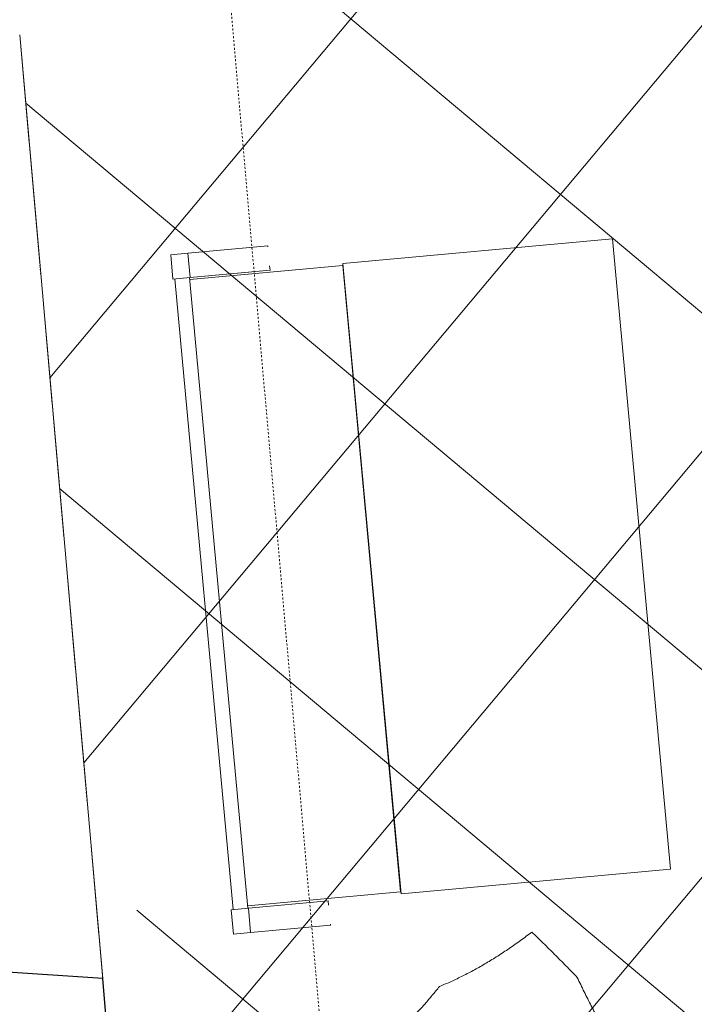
# Model space of a CAD drawing. Header units: millimetres. Extents: x 853417 to 929373, y -433185 to -369260.
# Tile 160 of 228: x 908058 to 909167, y -389393 to -387773. Entities that reach past the tile are written whole.
import ezdxf

# ---------------------------------------------------------------- set-up
doc = ezdxf.new("R2010")
doc.units = ezdxf.units.MM
doc.linetypes.add('Dash', pattern=[6.35, 3.175, -3.175])
for name, color, linetype, lineweight in [('I-FURN', 7, 'Continuous', 9), ('KOKO-DETL-GENF', 7, 'Continuous', 9), ('KOKO-FLOR', 7, 'Continuous', 9), ('KOKO-FLOR-HDLN', 7, 'Dash', 9), ('KOKO-FLOR-PATT', 7, 'Continuous', 9), ('KOKO-WALL', 7, 'Continuous', 9), ('KOKO_WALL', 7, 'Continuous', 9)]:
    doc.layers.add(name, color=color, linetype=linetype, lineweight=lineweight)

# ---------------------------------------------------------------- blocks, each defined once
blk = doc.blocks.new('Furniture_Sofas-Armchairs_NC-Nordic-Care_Freja-336-1 - Freja 336-1-5892700-1 korrus_SA_kunstihanke plaan')
at = {"layer": 'KOKO-DETL-GENF'}
for p, q in [((-561.1, 366.7), (-561.1, 338.4)), ((-521, 366.7), (-561.1, 366.7)), ((-521, 338.4), (-521, 366.7)), ((521, 363.6), (-521, 363.6)), ((521, 366.7), (561.1, 366.7)), ((521, 338.4), (521, 366.7)), ((561.1, 366.7), (561.1, 338.4)), ((-561.1, 338.4), (-521, 338.4)), ((-561.1, 338.4), (-561.1, 206.4)), ((-521, 338.4), (-561.1, 338.4)), ((-521, 339.2), (521, 339.2)), ((-521, 206.4), (-521, 338.4)), ((-517.1, 339.2), (-517.1, 86.6)), ((517.6, 86.6), (517.6, 339.2)), ((561.1, 338.4), (521, 338.4)), ((521, 338.4), (561.1, 338.4)), ((521, 206.4), (521, 338.4)), ((561.1, 338.4), (561.1, 206.4)), ((-561.1, 206.4), (-559.4, 206.4)), ((-528.4, 206.4), (-521, 206.4)), ((528.4, 206.4), (521, 206.4)), ((561.1, 206.4), (559.4, 206.4)), ((-520.7, 85.9), (-520.7, -359.2)), ((520.8, 85.9), (-520.7, 85.9)), ((-517.1, 86.6), (517.6, 86.6)), ((520.8, -359.2), (520.8, 85.9)), ((-520.7, -359.2), (520.8, -359.2))]:
    blk.add_line(p, q, dxfattribs=at)
blk = doc.blocks.new('Furniture_Interior-Artwork-Decoration_Gotessons_Areca-Palm  - Default-1583015-1 korrus_SA_kunstihanke plaan')
at = {"layer": 'I-FURN'}
for points, knots in [([(460.6, -164), (459.3, -157.7), (456.8, -145.4), (453.5, -127.5), (450.9, -110.3), (449.1, -96.4), (447.8, -85.4), (446.9, -77.2), (446.2, -69.2), (445.5, -61.4), (444.9, -53.8), (444.3, -43.8), (443.9, -36.6), (443.7, -31.8)], [0, 0, 0, 0, 0.125, 0.25, 0.375, 0.5, 0.5625, 0.625, 0.6875, 0.75, 0.8125, 0.875, 1, 1, 1, 1]), ([(434.3, -338.3), (434.6, -330.5), (435.3, -315.1), (436.8, -292.5), (438.7, -273.6), (440.5, -258.7), (442, -247.8), (443.7, -236.9), (445.6, -226), (447.7, -215.3), (450.7, -201.3), (454.8, -184.2), (458.6, -170.7), (460.6, -164)], [0, 0, 0, 0, 0.125, 0.25, 0.375, 0.4375, 0.5, 0.5625, 0.625, 0.6875, 0.75, 0.875, 1, 1, 1, 1])]:
    blk.add_open_spline(points, degree=3, knots=knots, dxfattribs=at)
for points in [[(229.8, -328), (237.6, -329.5), (253.6, -332.6), (278.4, -337.6), (303.7, -343.1), (320.8, -347.2), (329.4, -349.3)], [(329.4, -349.3), (338.2, -348.5), (355.8, -346.9), (382.3, -344.3), (408.4, -341.4), (425.7, -339.4), (434.3, -338.3)]]:
    blk.add_open_spline(points, degree=3, dxfattribs=at)
blk = doc.blocks.new('Ol_olev sisesein 23 - SS-01-3936557-1 korrus_SA_kunstihanke plaan')
at = {"layer": 'KOKO-WALL', "lineweight": 25}
for p, q in [((419167.4, 895469.6), (417934.6, 895400.3)), ((417934.6, 895400.3), (417838.8, 894443.5))]:
    blk.add_line(p, q, dxfattribs=at)
at = {"layer": 'KOKO_WALL'}
blk.add_line((416378.3, 895313), (417934.6, 895400.3), dxfattribs=at)
blk = doc.blocks.new('eeldatavad põrandakanalid - eeldatavad põrandakanalid-5062723-1 korrus_SA_kunstihanke plaan')
at = {"layer": 'KOKO-FLOR-HDLN'}
for p, q in [((419146.5, 895818.9), (412838.9, 895464.8)), ((417934.6, 895400.3), (416378.3, 895313))]:
    blk.add_line(p, q, dxfattribs=at)

msp = doc.modelspace()

# ---------------------------------------------------------------- hatches: boundary and pattern name
at = {"layer": 'KOKO-FLOR-PATT', "true_color": 0x800000}
h = msp.add_hatch(dxfattribs=at)
h.set_pattern_fill('FP_80', color=16, style=0, pattern_type=2)
h.set_pattern_definition([(320.029, (910448.2, -386970.7), (289.08, 344.866), []), (50.029, (910448.2, -386970.7), (-344.866, 289.08), [])])
h.paths.add_polyline_path([(908301.6, -390562.5), (908302.5, -390562.5), (908301.9, -390562.1)], flags=0)
h.paths.add_polyline_path([(908304.9, -390562.3), (908318.8, -390561), (908315.9, -390538.5), (908308.1, -390551.6)], flags=0)
h.paths.add_polyline_path([(908327.7, -390560.3), (910743.1, -390347.7), (910744.9, -390357.5), (911782.9, -390262.6), (911781.7, -390249.1), (913146.4, -390128), (913136.2, -390013.5), (912320.5, -390088.1), (912316, -390038.3), (913131.8, -389963.6), (912684.5, -384931.8), (911855.7, -385007.6), (911851.2, -384957.8), (912679.9, -384880.4), (912677.9, -384857.1), (912675.4, -384856.8), (912584.3, -383861.2), (912584.3, -383860.9), (910259.4, -384065.5), (910193.9, -383274), (909142.4, -383361), (909208.4, -384158), (907753.7, -384286.5), (907761.4, -384370.4), (907755.5, -384364.6), (907830.1, -385212.7), (907826.8, -385213), (907963.7, -386768.9), (907967.1, -386768.6), (908167.2, -389042.9), (908234.1, -389056.4), (908360.8, -390462.7), (908324.7, -390527.5), (908325.3, -390534.6)], flags=0)

# ---------------------------------------------------------------- block references
at = {"layer": 'I-FURN'}
for name, p, rotation in [('Furniture_Sofas-Armchairs_NC-Nordic-Care_Freja-336-1 - Freja 336-1-5892700-1 korrus_SA_kunstihanke plaan', (908722.9, -388685.3), 95.27479685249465), ('Furniture_Interior-Artwork-Decoration_Gotessons_Areca-Palm  - Default-1583015-1 korrus_SA_kunstihanke plaan', (908911.4, -389825), 129.0790903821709)]:
    msp.add_blockref(name, p, dxfattribs=dict(at, rotation=rotation))
at = {"layer": 'KOKO-FLOR', "rotation": 271.815909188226}
msp.add_blockref('eeldatavad põrandakanalid - eeldatavad põrandakanalid-5062723-1 korrus_SA_kunstihanke plaan', (0, 0), dxfattribs=at)
at = {"layer": 'KOKO_WALL', "rotation": 271.815909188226}
msp.add_blockref('Ol_olev sisesein 23 - SS-01-3936557-1 korrus_SA_kunstihanke plaan', (0, 0), dxfattribs=at)

doc.saveas('drawing.dxf')
